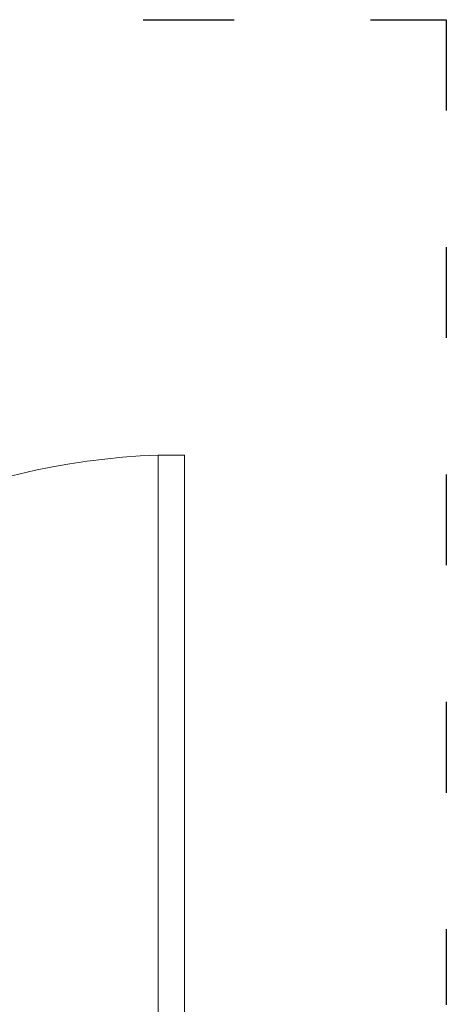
# Model space of a CAD drawing. Header units: millimetres. Extents: x -94648 to 68781, y -29623 to 11990.
# Tile 70 of 181: x -35459 to -35403, y -12351 to -12221. Entities that reach past the tile are written whole.
import ezdxf

# ---------------------------------------------------------------- set-up
doc = ezdxf.new("R2010")
doc.units = ezdxf.units.MM
doc.linetypes.add('ACAD_ISO03W100', pattern=[30, 12, -18])
doc.layers.add('-podklad', color=8, linetype='Continuous')
doc.layers.add('A_POWTARZALNE$0$A21_DRZWI_OKNA', color=153, linetype='Continuous', lineweight=15)

# ---------------------------------------------------------------- blocks, each defined once
blk = doc.blocks.new('A_POWTARZALNE$0$drzwi 104 mur')
at = {"color": 8, "linetype": 'Continuous'}
for p, q in [((0.14, 47), (0.14, 52)), ((10.14, 52), (10.14, 47)), ((0.14, 47), (-93.79, 47)), ((-93.79, 43.5), (-93.79, 47)), ((10.14, 47), (0.14, 47)), ((0.14, 43.5), (0.14, 47)), ((0.14, 43.5), (-93.79, 43.5)), ((24.7, 0), (-24.7, 0)), ((10.14, -47), (0.14, -47)), ((0.14, -47), (0.14, -52)), ((10.14, -52), (10.14, -47))]:
    blk.add_line(p, q, dxfattribs=at)
blk.add_arc((0.14, 47), 94, 182.1338, 270, dxfattribs=at)
blk = doc.blocks.new('Goscim_parter')
at = {"color": 8, "linetype": 'ACAD_ISO03W100'}
for p, q in [((-35563.06, -12220.74), (-35403.06, -12220.74)), ((-35403.06, -12220.74), (-35403.06, -12350.74))]:
    blk.add_line(p, q, dxfattribs=at)
at = {"layer": 'A_POWTARZALNE$0$A21_DRZWI_OKNA', "color": 8, "rotation": 269.9999857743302}
blk.add_blockref('A_POWTARZALNE$0$drzwi 104 mur', (-35484.62, -12371.99), dxfattribs=at)

msp = doc.modelspace()

# ---------------------------------------------------------------- block references
at = {"layer": '-podklad'}
msp.add_blockref('Goscim_parter', (0, 0), dxfattribs=at)

doc.saveas('drawing.dxf')
